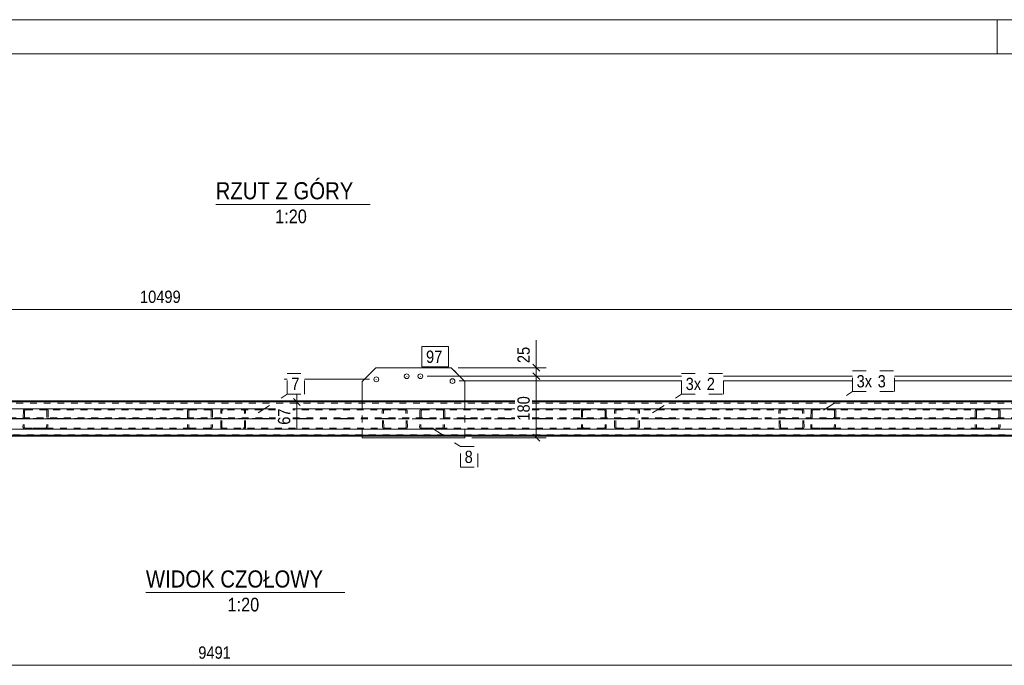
# Model space of a CAD drawing. Header units: millimetres. Extents: x 0 to 914, y 0 to 420.
# Tile 11 of 16: x 351 to 495, y 326 to 420. Entities that reach past the tile are written whole.
import ezdxf

# ---------------------------------------------------------------- set-up
doc = ezdxf.new("R2010")
doc.units = ezdxf.units.MM
for name, pattern in [('XKITLINE00', [0]), ('XKITLINE01', [4, 1, -1, 1, -1]), ('XKITLINE02', [4, 2, -2]), ('XKITLINE03', [6, 3, -1, 1, -1])]:
    doc.linetypes.add(name, pattern=pattern)
for name, color, linetype, lineweight in [('Arkusz rysunku', 3, 'Continuous', 0), ('Element', 2, 'Continuous', 0), ('Inny typ obiektu', 7, 'Continuous', 0), ('Wymiar', 4, 'Continuous', 0), ('Znak elementu', 2, 'Continuous', 0), ('Śruba', 3, 'Continuous', 0)]:
    doc.layers.add(name, color=color, linetype=linetype, lineweight=lineweight)
doc.styles.add('ARIAL', font='ARIAL.TTF')

msp = doc.modelspace()

# ---------------------------------------------------------------- linework, layer by layer
at = {"layer": 'Arkusz rysunku', "linetype": 'XKITLINE00', "lineweight": 0}
for p, q in [((914, 420), (0, 420)), ((494, 415), (494, 420)), ((909, 415), (5, 415))]:
    msp.add_line(p, q, dxfattribs=at)
at = {"layer": 'Element', "linetype": 'XKITLINE00', "lineweight": 0}
for p, q in [((403.18, 369.14), (401.18, 367.14)), ((414.18, 369.14), (403.18, 369.14)), ((414.18, 369.14), (416.18, 367.14)), ((401.18, 367.14), (401.18, 364.29)), ((416.18, 367.14), (416.18, 364.29)), ((109.58, 364.29), (423.5, 364.29)), ((426.02, 364.29), (614.5, 364.29)), ((109.58, 359.29), (658.28, 359.29)), ((109.58, 359.28), (658.28, 359.28)), ((658.28, 359.16), (109.58, 359.16)), ((125.67, 359.14), (658.28, 359.14)), ((401.18, 358.89), (401.18, 359.14)), ((401.18, 358.89), (401.18, 358.87)), ((416.18, 358.89), (401.18, 358.89)), ((416.18, 358.87), (401.18, 358.87)), ((416.18, 359.14), (416.18, 358.89)), ((416.18, 358.89), (416.18, 358.87))]:
    msp.add_line(p, q, dxfattribs=at)
at = {"layer": 'Element', "linetype": 'XKITLINE01', "lineweight": 0}
for p, q in [((401.18, 367.12), (403.18, 369.12)), ((403.18, 369.12), (403.18, 369.14)), ((403.18, 369.12), (414.18, 369.12)), ((414.18, 369.12), (414.18, 369.14)), ((414.18, 369.12), (416.18, 367.12)), ((401.18, 367.12), (401.18, 367.14)), ((109.58, 364.28), (423.5, 364.28)), ((109.58, 364.15), (423.5, 364.15)), ((109.58, 364.14), (423.5, 364.14)), ((142.62, 364.14), (423.5, 364.14)), ((401.18, 359.14), (401.18, 364.29)), ((416.18, 359.14), (416.18, 364.29)), ((426.02, 364.28), (614.5, 364.28)), ((426.02, 364.15), (614.5, 364.15)), ((426.02, 364.14), (614.5, 364.14)), ((426.02, 364.14), (614.5, 364.14)), ((142.62, 363.94), (423.5, 363.94)), ((351.65, 362.84), (351.59, 360.44)), ((351.68, 362.96), (351.65, 362.84)), ((351.76, 363.05), (351.68, 362.96)), ((351.88, 363.12), (351.76, 363.05)), ((351.83, 362.84), (351.78, 360.44)), ((351.83, 362.84), (351.84, 362.9)), ((351.84, 362.9), (351.88, 362.95)), ((352.02, 363.14), (351.88, 363.12)), ((351.88, 362.95), (351.94, 362.98)), ((351.94, 362.98), (352.01, 362.99)), ((352.01, 362.99), (376.02, 362.99)), ((352.01, 362.99), (354.92, 362.99)), ((352.02, 363.14), (354.92, 363.14)), ((354.92, 363.14), (378.93, 363.14)), ((355.06, 363.12), (354.92, 363.14)), ((354.92, 362.99), (354.99, 362.98)), ((354.99, 362.98), (355.05, 362.95)), ((355.05, 362.95), (355.09, 362.9)), ((355.1, 362.84), (355.05, 360.44)), ((355.18, 363.05), (355.06, 363.12)), ((355.09, 362.9), (355.1, 362.84)), ((355.26, 362.96), (355.18, 363.05)), ((355.28, 362.84), (355.23, 360.44)), ((355.28, 362.84), (355.26, 362.96)), ((375.66, 362.84), (375.68, 362.96)), ((375.66, 362.84), (375.66, 360.44)), ((375.68, 362.96), (375.76, 363.05)), ((375.76, 363.05), (375.88, 363.12)), ((375.85, 362.9), (375.84, 362.84)), ((375.84, 362.84), (375.84, 360.44)), ((375.89, 362.95), (375.85, 362.9)), ((375.88, 363.12), (376.02, 363.14)), ((375.95, 362.98), (375.89, 362.95)), ((376.02, 362.99), (375.95, 362.98)), ((376.02, 363.14), (378.93, 363.14)), ((376.02, 362.99), (378.93, 362.99)), ((378.93, 363.14), (379.07, 363.12)), ((379, 362.98), (378.93, 362.99)), ((379.06, 362.95), (379, 362.98)), ((379.1, 362.9), (379.06, 362.95)), ((379.07, 363.12), (379.18, 363.05)), ((379.11, 362.84), (379.1, 362.9)), ((379.11, 362.84), (379.11, 360.44)), ((379.18, 363.05), (379.26, 362.96)), ((379.26, 362.96), (379.29, 362.84)), ((379.29, 362.84), (379.29, 360.44)), ((380.5, 362.84), (380.53, 362.96)), ((380.5, 360.44), (380.5, 362.84)), ((380.53, 362.96), (380.61, 363.05)), ((380.61, 363.05), (380.72, 363.12)), ((380.69, 362.9), (380.68, 362.84)), ((380.68, 360.44), (380.68, 362.84)), ((380.73, 362.95), (380.69, 362.9)), ((380.72, 363.12), (380.86, 363.14)), ((380.79, 362.98), (380.73, 362.95)), ((380.86, 362.99), (380.79, 362.98)), ((388.5, 363.14), (380.86, 363.14)), ((388.5, 362.99), (380.86, 362.99)), ((383.77, 363.14), (383.91, 363.12)), ((383.84, 362.98), (383.77, 362.99)), ((383.9, 362.95), (383.84, 362.98)), ((383.94, 362.9), (383.9, 362.95)), ((383.91, 363.12), (384.03, 363.05)), ((383.95, 362.84), (383.94, 362.9)), ((383.95, 360.44), (383.95, 362.84)), ((384.03, 363.05), (384.11, 362.96)), ((384.11, 362.96), (384.13, 362.84)), ((384.13, 360.44), (384.13, 362.84)), ((407.36, 363.14), (391.02, 363.14)), ((407.37, 362.99), (391.02, 362.99)), ((404.12, 362.96), (404.1, 362.84)), ((404.15, 360.44), (404.1, 362.84)), ((404.2, 363.05), (404.12, 362.96)), ((404.32, 363.12), (404.2, 363.05)), ((404.28, 362.84), (404.29, 362.9)), ((404.33, 360.44), (404.28, 362.84)), ((404.29, 362.9), (404.33, 362.95)), ((404.45, 363.14), (404.32, 363.12)), ((404.33, 362.95), (404.39, 362.98)), ((404.39, 362.98), (404.46, 362.99)), ((407.5, 363.12), (407.36, 363.14)), ((407.37, 362.99), (407.44, 362.98)), ((407.44, 362.98), (407.5, 362.95)), ((407.62, 363.05), (407.5, 363.12)), ((407.5, 362.95), (407.54, 362.9)), ((407.54, 362.9), (407.55, 362.84)), ((407.6, 360.44), (407.55, 362.84)), ((407.7, 362.96), (407.62, 363.05)), ((407.73, 362.84), (407.7, 362.96)), ((407.78, 360.44), (407.73, 362.84)), ((409.62, 362.84), (409.57, 360.44)), ((409.65, 362.96), (409.62, 362.84)), ((409.73, 363.05), (409.65, 362.96)), ((409.85, 363.12), (409.73, 363.05)), ((409.8, 362.84), (409.75, 360.44)), ((409.8, 362.84), (409.82, 362.9)), ((409.82, 362.9), (409.86, 362.95)), ((409.99, 363.14), (409.85, 363.12)), ((409.86, 362.95), (409.92, 362.98)), ((409.92, 362.98), (409.99, 362.99)), ((409.99, 363.14), (412.9, 363.14)), ((409.99, 362.99), (423.5, 362.99)), ((409.99, 362.99), (412.9, 362.99)), ((412.9, 363.14), (423.5, 363.14)), ((413.04, 363.12), (412.9, 363.14)), ((412.9, 362.99), (412.97, 362.98)), ((412.97, 362.98), (413.03, 362.95)), ((413.08, 362.84), (413.02, 360.44)), ((413.03, 362.95), (413.06, 362.9)), ((413.16, 363.05), (413.04, 363.12)), ((413.06, 362.9), (413.08, 362.84)), ((413.23, 362.96), (413.16, 363.05)), ((413.26, 362.84), (413.21, 360.44)), ((413.26, 362.84), (413.23, 362.96)), ((426.02, 363.94), (614.5, 363.94)), ((426.02, 363.14), (436.49, 363.14)), ((426.02, 362.99), (433.59, 362.99)), ((433.22, 362.84), (433.25, 362.96)), ((433.22, 362.84), (433.22, 360.44)), ((433.25, 362.96), (433.33, 363.05)), ((433.33, 363.05), (433.45, 363.12)), ((433.42, 362.9), (433.4, 362.84)), ((433.4, 362.84), (433.4, 360.44)), ((433.46, 362.95), (433.42, 362.9)), ((433.45, 363.12), (433.59, 363.14)), ((433.52, 362.98), (433.46, 362.95)), ((433.59, 362.99), (433.52, 362.98)), ((433.59, 363.14), (436.49, 363.14)), ((433.59, 362.99), (436.49, 362.99)), ((436.49, 363.14), (436.63, 363.12)), ((436.56, 362.98), (436.49, 362.99)), ((436.62, 362.95), (436.56, 362.98)), ((436.66, 362.9), (436.62, 362.95)), ((436.63, 363.12), (436.75, 363.05)), ((436.68, 362.84), (436.66, 362.9)), ((436.68, 362.84), (436.67, 360.44)), ((436.75, 363.05), (436.83, 362.96)), ((436.83, 362.96), (436.86, 362.84)), ((436.86, 362.84), (436.86, 360.44)), ((438.07, 362.84), (438.09, 362.96)), ((438.07, 360.44), (438.07, 362.84)), ((438.09, 362.96), (438.17, 363.05)), ((438.17, 363.05), (438.29, 363.12)), ((438.26, 362.9), (438.25, 362.84)), ((438.25, 360.44), (438.25, 362.84)), ((438.3, 362.95), (438.26, 362.9)), ((438.29, 363.12), (438.43, 363.14)), ((438.36, 362.98), (438.3, 362.95)), ((438.43, 362.99), (438.36, 362.98)), ((465.34, 363.14), (438.43, 363.14)), ((465.34, 362.99), (438.43, 362.99)), ((441.34, 363.14), (441.48, 363.12)), ((441.41, 362.98), (441.34, 362.99)), ((441.47, 362.95), (441.41, 362.98)), ((441.5, 362.9), (441.47, 362.95)), ((441.48, 363.12), (441.59, 363.05)), ((441.52, 362.84), (441.5, 362.9)), ((441.52, 360.44), (441.52, 362.84)), ((441.59, 363.05), (441.67, 362.96)), ((441.67, 362.96), (441.7, 362.84)), ((441.7, 360.44), (441.7, 362.84)), ((462.1, 362.96), (462.07, 362.84)), ((462.13, 360.44), (462.07, 362.84)), ((462.18, 363.05), (462.1, 362.96)), ((462.29, 363.12), (462.18, 363.05)), ((462.26, 362.84), (462.27, 362.9)), ((462.31, 360.44), (462.26, 362.84)), ((462.27, 362.9), (462.31, 362.95)), ((462.43, 363.14), (462.29, 363.12)), ((462.31, 362.95), (462.37, 362.98)), ((462.37, 362.98), (462.44, 362.99)), ((465.48, 363.12), (465.34, 363.14)), ((465.34, 362.99), (465.41, 362.98)), ((465.41, 362.98), (465.47, 362.95)), ((465.47, 362.95), (465.51, 362.9)), ((465.6, 363.05), (465.48, 363.12)), ((465.51, 362.9), (465.53, 362.84)), ((465.58, 360.44), (465.53, 362.84)), ((465.68, 362.96), (465.6, 363.05)), ((465.71, 362.84), (465.68, 362.96)), ((465.76, 360.44), (465.71, 362.84)), ((466.78, 362.84), (466.73, 360.44)), ((466.81, 362.96), (466.78, 362.84)), ((466.89, 363.05), (466.81, 362.96)), ((467.01, 363.12), (466.89, 363.05)), ((466.96, 362.84), (466.91, 360.44)), ((466.96, 362.84), (466.97, 362.9)), ((466.97, 362.9), (467.02, 362.95)), ((467.15, 363.14), (467.01, 363.12)), ((467.02, 362.95), (467.07, 362.98)), ((467.07, 362.98), (467.14, 362.99)), ((467.14, 362.99), (491.15, 362.99)), ((467.14, 362.99), (470.05, 362.99)), ((467.15, 363.14), (470.06, 363.14)), ((470.05, 362.99), (470.12, 362.98)), ((470.06, 363.14), (494.06, 363.14)), ((470.19, 363.12), (470.06, 363.14)), ((470.12, 362.98), (470.18, 362.95)), ((470.18, 362.95), (470.22, 362.9)), ((470.23, 362.84), (470.18, 360.44)), ((470.31, 363.05), (470.19, 363.12)), ((470.22, 362.9), (470.23, 362.84)), ((470.39, 362.96), (470.31, 363.05)), ((470.41, 362.84), (470.36, 360.44)), ((470.41, 362.84), (470.39, 362.96)), ((490.79, 362.84), (490.82, 362.96)), ((490.79, 362.84), (490.79, 360.44)), ((490.82, 362.96), (490.89, 363.05)), ((490.89, 363.05), (491.01, 363.12)), ((490.98, 362.9), (490.97, 362.84)), ((490.97, 362.84), (490.97, 360.44)), ((491.02, 362.95), (490.98, 362.9)), ((491.01, 363.12), (491.15, 363.14)), ((491.08, 362.98), (491.02, 362.95)), ((491.15, 362.99), (491.08, 362.98)), ((491.15, 363.14), (494.06, 363.14)), ((491.15, 362.99), (494.06, 362.99)), ((494.06, 363.14), (494.2, 363.12)), ((494.13, 362.98), (494.06, 362.99)), ((494.19, 362.95), (494.13, 362.98)), ((494.23, 362.9), (494.19, 362.95)), ((494.2, 363.12), (494.32, 363.05)), ((494.24, 362.84), (494.23, 362.9)), ((494.24, 362.84), (494.24, 360.44)), ((494.32, 363.05), (494.4, 362.96)), ((494.4, 362.96), (494.42, 362.84)), ((494.42, 362.84), (494.42, 360.44)), ((109.58, 361.8), (388.5, 361.8)), ((109.58, 361.64), (388.5, 361.64)), ((391.02, 361.8), (423.5, 361.8)), ((391.02, 361.64), (423.5, 361.64)), ((426.02, 361.8), (614.5, 361.8)), ((426.02, 361.64), (614.5, 361.64)), ((351.59, 360.44), (351.62, 360.33)), ((351.62, 360.33), (351.7, 360.23)), ((351.7, 360.23), (351.81, 360.17)), ((351.79, 360.39), (351.78, 360.44)), ((351.83, 360.34), (351.79, 360.39)), ((351.81, 360.17), (351.95, 360.14)), ((351.89, 360.3), (351.83, 360.34)), ((351.95, 360.29), (351.89, 360.3)), ((376.02, 360.29), (351.95, 360.29)), ((351.95, 360.29), (354.86, 360.29)), ((354.86, 360.14), (351.95, 360.14)), ((354.93, 360.3), (354.86, 360.29)), ((354.86, 360.14), (355, 360.17)), ((378.93, 360.14), (354.86, 360.14)), ((354.99, 360.34), (354.93, 360.3)), ((355.03, 360.39), (354.99, 360.34)), ((355, 360.17), (355.12, 360.23)), ((355.05, 360.44), (355.03, 360.39)), ((355.12, 360.23), (355.2, 360.33)), ((355.2, 360.33), (355.23, 360.44)), ((375.68, 360.33), (375.66, 360.44)), ((375.76, 360.23), (375.68, 360.33)), ((375.88, 360.17), (375.76, 360.23)), ((375.84, 360.44), (375.85, 360.38)), ((375.85, 360.38), (375.89, 360.34)), ((376.02, 360.14), (375.88, 360.17)), ((375.89, 360.34), (375.95, 360.3)), ((375.95, 360.3), (376.02, 360.29)), ((378.93, 360.29), (376.02, 360.29)), ((376.02, 360.14), (378.93, 360.14)), ((378.93, 360.29), (379, 360.3)), ((379.07, 360.17), (378.93, 360.14)), ((379, 360.3), (379.06, 360.34)), ((379.06, 360.34), (379.09, 360.38)), ((379.18, 360.23), (379.07, 360.17)), ((379.09, 360.38), (379.11, 360.44)), ((379.26, 360.33), (379.18, 360.23)), ((379.29, 360.44), (379.26, 360.33)), ((380.53, 360.33), (380.5, 360.44)), ((380.61, 360.23), (380.53, 360.33)), ((380.72, 360.17), (380.61, 360.23)), ((380.68, 360.44), (380.7, 360.38)), ((380.7, 360.38), (380.73, 360.34)), ((380.86, 360.14), (380.72, 360.17)), ((380.73, 360.34), (380.79, 360.3)), ((380.79, 360.3), (380.86, 360.29)), ((407.42, 360.29), (380.86, 360.29)), ((407.43, 360.14), (380.86, 360.14)), ((383.77, 360.29), (383.84, 360.3)), ((383.91, 360.17), (383.77, 360.14)), ((383.84, 360.3), (383.9, 360.34)), ((383.9, 360.34), (383.94, 360.38)), ((384.03, 360.23), (383.91, 360.17)), ((383.94, 360.38), (383.95, 360.44)), ((384.11, 360.33), (384.03, 360.23)), ((384.13, 360.44), (384.11, 360.33)), ((404.15, 360.44), (404.18, 360.33)), ((404.18, 360.33), (404.26, 360.23)), ((404.26, 360.23), (404.38, 360.17)), ((404.35, 360.38), (404.33, 360.44)), ((404.39, 360.34), (404.35, 360.38)), ((404.38, 360.17), (404.52, 360.14)), ((404.45, 360.3), (404.39, 360.34)), ((404.52, 360.29), (404.45, 360.3)), ((407.49, 360.3), (407.42, 360.29)), ((407.43, 360.14), (407.57, 360.17)), ((407.55, 360.34), (407.49, 360.3)), ((407.59, 360.38), (407.55, 360.34)), ((407.57, 360.17), (407.68, 360.23)), ((407.6, 360.44), (407.59, 360.38)), ((407.68, 360.23), (407.76, 360.33)), ((407.76, 360.33), (407.78, 360.44)), ((409.57, 360.44), (409.6, 360.33)), ((409.6, 360.33), (409.67, 360.23)), ((409.67, 360.23), (409.79, 360.17)), ((409.77, 360.39), (409.75, 360.44)), ((409.8, 360.34), (409.77, 360.39)), ((409.79, 360.17), (409.93, 360.14)), ((409.86, 360.3), (409.8, 360.34)), ((409.93, 360.29), (409.86, 360.3)), ((433.58, 360.29), (409.93, 360.29)), ((409.93, 360.29), (412.84, 360.29)), ((412.84, 360.14), (409.93, 360.14)), ((412.91, 360.3), (412.84, 360.29)), ((412.84, 360.14), (412.98, 360.17)), ((436.49, 360.14), (412.84, 360.14)), ((412.97, 360.34), (412.91, 360.3)), ((413.01, 360.39), (412.97, 360.34)), ((412.98, 360.17), (413.1, 360.23)), ((413.02, 360.44), (413.01, 360.39)), ((413.1, 360.23), (413.18, 360.33)), ((413.18, 360.33), (413.21, 360.44)), ((433.25, 360.33), (433.22, 360.44)), ((433.33, 360.23), (433.25, 360.33)), ((433.45, 360.17), (433.33, 360.23)), ((433.4, 360.44), (433.42, 360.38)), ((433.42, 360.38), (433.46, 360.34)), ((433.58, 360.14), (433.45, 360.17)), ((433.46, 360.34), (433.52, 360.3)), ((433.52, 360.3), (433.58, 360.29)), ((436.49, 360.29), (433.58, 360.29)), ((433.58, 360.14), (436.49, 360.14)), ((436.49, 360.29), (436.56, 360.3)), ((436.63, 360.17), (436.49, 360.14)), ((436.56, 360.3), (436.62, 360.34)), ((436.62, 360.34), (436.66, 360.38)), ((436.75, 360.23), (436.63, 360.17)), ((436.66, 360.38), (436.67, 360.44)), ((436.83, 360.33), (436.75, 360.23)), ((436.86, 360.44), (436.83, 360.33)), ((438.09, 360.33), (438.07, 360.44)), ((438.17, 360.23), (438.09, 360.33)), ((438.29, 360.17), (438.17, 360.23)), ((438.25, 360.44), (438.26, 360.38)), ((438.26, 360.38), (438.3, 360.34)), ((438.43, 360.14), (438.29, 360.17)), ((438.3, 360.34), (438.36, 360.3)), ((438.36, 360.3), (438.43, 360.29)), ((465.4, 360.29), (438.43, 360.29)), ((465.4, 360.14), (438.43, 360.14)), ((441.34, 360.29), (441.41, 360.3)), ((441.48, 360.17), (441.34, 360.14)), ((441.41, 360.3), (441.47, 360.34)), ((441.47, 360.34), (441.51, 360.38)), ((441.59, 360.23), (441.48, 360.17)), ((441.51, 360.38), (441.52, 360.44)), ((441.67, 360.33), (441.59, 360.23)), ((441.7, 360.44), (441.67, 360.33)), ((462.13, 360.44), (462.16, 360.33)), ((462.16, 360.33), (462.24, 360.23)), ((462.24, 360.23), (462.36, 360.17)), ((462.32, 360.38), (462.31, 360.44)), ((462.36, 360.34), (462.32, 360.38)), ((462.42, 360.3), (462.36, 360.34)), ((462.36, 360.17), (462.5, 360.14)), ((462.49, 360.29), (462.42, 360.3)), ((465.47, 360.3), (465.4, 360.29)), ((465.4, 360.14), (465.54, 360.17)), ((465.53, 360.34), (465.47, 360.3)), ((465.57, 360.38), (465.53, 360.34)), ((465.54, 360.17), (465.66, 360.23)), ((465.58, 360.44), (465.57, 360.38)), ((465.66, 360.23), (465.74, 360.33)), ((465.74, 360.33), (465.76, 360.44)), ((466.73, 360.44), (466.75, 360.33)), ((466.75, 360.33), (466.83, 360.23)), ((466.83, 360.23), (466.94, 360.17)), ((466.92, 360.39), (466.91, 360.44)), ((466.96, 360.34), (466.92, 360.39)), ((466.94, 360.17), (467.08, 360.14)), ((467.02, 360.3), (466.96, 360.34)), ((467.09, 360.29), (467.02, 360.3)), ((469.99, 360.14), (467.08, 360.14)), ((491.15, 360.29), (467.09, 360.29)), ((467.09, 360.29), (469.99, 360.29)), ((470.06, 360.3), (469.99, 360.29)), ((469.99, 360.14), (470.13, 360.17)), ((494.06, 360.14), (469.99, 360.14)), ((470.12, 360.34), (470.06, 360.3)), ((470.16, 360.39), (470.12, 360.34)), ((470.13, 360.17), (470.25, 360.23)), ((470.18, 360.44), (470.16, 360.39)), ((470.25, 360.23), (470.33, 360.33)), ((470.33, 360.33), (470.36, 360.44)), ((490.81, 360.33), (490.79, 360.44)), ((490.89, 360.23), (490.81, 360.33)), ((491.01, 360.17), (490.89, 360.23)), ((490.97, 360.44), (490.98, 360.38)), ((490.98, 360.38), (491.02, 360.34)), ((491.15, 360.14), (491.01, 360.17)), ((491.02, 360.34), (491.08, 360.3)), ((491.08, 360.3), (491.15, 360.29)), ((494.06, 360.29), (491.15, 360.29)), ((491.15, 360.14), (494.06, 360.14)), ((494.06, 360.29), (494.13, 360.3)), ((494.2, 360.17), (494.06, 360.14)), ((494.13, 360.3), (494.19, 360.34)), ((494.19, 360.34), (494.23, 360.38)), ((494.32, 360.23), (494.2, 360.17)), ((494.23, 360.38), (494.24, 360.44)), ((494.39, 360.33), (494.32, 360.23)), ((494.42, 360.44), (494.39, 360.33)), ((617.17, 359.34), (142.62, 359.34)), ((617.17, 359.14), (142.62, 359.14))]:
    msp.add_line(p, q, dxfattribs=at)
at = {"layer": 'Element', "linetype": 'XKITLINE03', "lineweight": 0}
for p, q in [((109.08, 361.72), (388.5, 361.72)), ((132.62, 361.64), (388.5, 361.64)), ((354.43, 361.64), (319.1, 361.64)), ((383.12, 361.64), (347.79, 361.64)), ((388.5, 361.64), (376.67, 361.64)), ((391.02, 361.72), (423.5, 361.72)), ((412, 361.64), (391.02, 361.64)), ((391.02, 361.64), (423.5, 361.64)), ((423.5, 361.64), (405.36, 361.64)), ((426.02, 361.72), (614.5, 361.72)), ((440.69, 361.64), (426.02, 361.64)), ((426.02, 361.64), (614.5, 361.64)), ((469.57, 361.64), (434.24, 361.64)), ((498.25, 361.64), (462.92, 361.64)), ((527.13, 361.64), (491.8, 361.64))]:
    msp.add_line(p, q, dxfattribs=at)
at = {"layer": 'Inny typ obiektu', "linetype": 'XKITLINE00', "lineweight": 0}
for p, q in [((379.76, 393), (402.35, 393)), ((369.56, 336.26), (398.64, 336.26))]:
    msp.add_line(p, q, dxfattribs=at)
at = {"layer": 'Wymiar', "linetype": 'XKITLINE00', "lineweight": 0}
for p, q in [((109.58, 377.64), (634.5, 377.64)), ((426.62, 369.14), (426.62, 373.16)), ((426.62, 369.14), (426.62, 373.16)), ((415.18, 369.14), (428.06, 369.14)), ((426.11, 369.65), (427.13, 368.63)), ((426.62, 367.91), (426.62, 369.14)), ((390.21, 367.47), (389.76, 367.47)), ((402.24, 367.47), (392.75, 367.47)), ((410.68, 367.91), (428.06, 367.91)), ((410.68, 367.91), (428.06, 367.91)), ((410.68, 367.91), (447.86, 367.91)), ((415.37, 367.21), (447.86, 367.21)), ((415.37, 367.21), (447.86, 367.21)), ((426.11, 368.41), (427.13, 367.4)), ((426.11, 368.41), (427.13, 367.4)), ((426.62, 358.89), (426.62, 367.91)), ((454.01, 367.91), (472.84, 367.91)), ((454.01, 367.21), (472.84, 367.21)), ((454.01, 367.21), (472.84, 367.21)), ((478.99, 367.91), (619.76, 367.91)), ((478.99, 367.21), (619.76, 367.21)), ((478.99, 367.21), (619.76, 367.21)), ((423.5, 364.14), (389.76, 364.14)), ((391.11, 364.65), (392.13, 363.63)), ((391.62, 364.14), (391.62, 365.27)), ((391.62, 364.14), (391.62, 360.12)), ((391.62, 364.14), (391.62, 360.12)), ((614.5, 364.14), (426.02, 364.14)), ((183.59, 363.14), (388.5, 363.14)), ((183.59, 363.14), (388.5, 363.14)), ((391.02, 363.14), (423.5, 363.14)), ((391.02, 363.14), (423.5, 363.14)), ((426.02, 363.14), (614.5, 363.14)), ((426.02, 363.14), (614.5, 363.14)), ((183.52, 360.14), (670.06, 360.14)), ((417.18, 358.89), (428.06, 358.89)), ((426.11, 359.4), (427.13, 358.38)), ((142.62, 325.64), (617.17, 325.64))]:
    msp.add_line(p, q, dxfattribs=at)
at = {"layer": 'Znak elementu', "linetype": 'XKITLINE00', "lineweight": 0}
for p, q in [((409.91, 372.24), (413.78, 372.24)), ((409.91, 369.24), (409.91, 372.24)), ((413.78, 369.24), (413.78, 372.24)), ((409.91, 369.24), (413.78, 369.24))]:
    msp.add_line(p, q, dxfattribs=at)
at = {"layer": 'Znak elementu', "linetype": 'XKITLINE02', "lineweight": 0}
for p, q in [((472.84, 368.66), (478.99, 368.66)), ((472.84, 365.66), (472.84, 368.66)), ((478.99, 365.66), (478.99, 368.66)), ((390.21, 368.27), (392.75, 368.27)), ((390.21, 365.27), (390.21, 368.27)), ((392.75, 365.27), (392.75, 368.27)), ((447.86, 368.27), (454.01, 368.27)), ((447.86, 365.27), (447.86, 368.27)), ((454.01, 365.27), (454.01, 368.27)), ((468.6, 362.92), (472.84, 365.66)), ((472.84, 365.66), (478.99, 365.66)), ((385.97, 362.53), (390.21, 365.27)), ((390.21, 365.27), (392.75, 365.27)), ((443.62, 362.53), (447.86, 365.27)), ((447.86, 365.27), (454.01, 365.27)), ((411.31, 360.35), (415.55, 357.61)), ((415.55, 357.61), (418.09, 357.61)), ((415.55, 354.61), (415.55, 357.61)), ((418.09, 354.61), (418.09, 357.61)), ((415.55, 354.61), (418.09, 354.61))]:
    msp.add_line(p, q, dxfattribs=at)
at = {"layer": 'Śruba', "linetype": 'XKITLINE00', "lineweight": 0}
for p, q in [((403.24, 367.47), (403.24, 367.41)), ((407.68, 367.83), (407.68, 367.91)), ((409.68, 367.83), (409.68, 367.91)), ((414.37, 367.21), (414.37, 367.15))]:
    msp.add_line(p, q, dxfattribs=at)
for centre in [(403.24, 367.44), (407.68, 367.89), (409.68, 367.89), (414.37, 367.18)]:
    msp.add_circle(centre, 0.35, dxfattribs=at)

# ---------------------------------------------------------------- texts
at = {"layer": 'Inny typ obiektu', "style": 'ARIAL', "width": 0.85}
for s, height, p in [('RZUT Z GÓRY', 2.5, (379.76, 393.75)), ('1:20', 2, (388.46, 390.25)), ('WIDOK CZOŁOWY', 2.5, (369.56, 337.01)), ('1:20', 2, (381.5, 333.51))]:
    msp.add_text(s, height=height, dxfattribs=at).set_placement(p)
at = {"layer": 'Wymiar', "style": 'ARIAL', "width": 0.85}
for s, p in [('10499', (368.7, 378.6)), ('9491', (377.22, 326.6))]:
    msp.add_text(s, height=1.8, dxfattribs=at).set_placement(p)
for s, p in [('25', (425.66, 369.81)), ('180', (425.66, 361.4)), ('67', (390.66, 360.8))]:
    msp.add_text(s, height=1.8, rotation=90.0002, dxfattribs=at).set_placement(p)
at = {"layer": 'Znak elementu', "style": 'ARIAL', "width": 0.85}
for s, p in [('97', (410.51, 369.84)), ('7', (390.81, 365.87)), ('3x', (448.46, 365.87)), ('2', (451.54, 365.87)), ('3x', (473.44, 366.26)), ('3', (476.52, 366.26)), ('8', (416.15, 355.21))]:
    msp.add_text(s, height=1.8, dxfattribs=at).set_placement(p)

doc.saveas('drawing.dxf')
